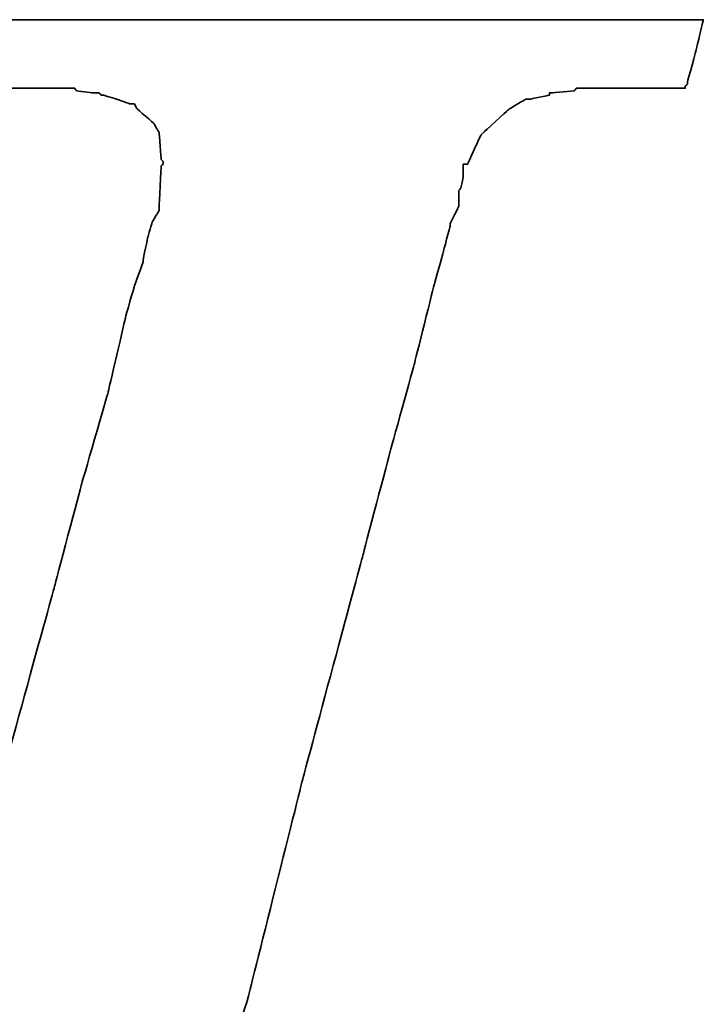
# Model space of a CAD drawing. Header units: millimetres. Extents: x 7 to 901, y 244 to 579.
# Tile 32 of 51: x 705.34 to 707.37, y 349.47 to 352.38. Entities that reach past the tile are written whole.
import ezdxf

# ---------------------------------------------------------------- set-up
doc = ezdxf.new("R2010")
doc.units = ezdxf.units.MM
doc.layers.add('DIM', color=4, linetype='CONTINUOUS')
doc.layers.add('layer 1', color=7, linetype='CONTINUOUS')

# ---------------------------------------------------------------- blocks, each defined once
blk = doc.blocks.new('TBI MOTION logo(完整正式版)')
at = {"layer": 'layer 1', "color": 22, "lineweight": 35}
blk.add_open_spline([(-40.59125, -7.943749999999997), (-40.59125, -7.943749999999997), (-40.97375, -7.943749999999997), (-40.97375, -7.943749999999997), (-40.97375, -7.943749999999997), (-40.97375, -7.943749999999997), (-41.38125, -7.943749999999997), (-41.38125, -7.943749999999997), (-41.38125, -7.943749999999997), (-41.38125, -7.943749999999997), (-41.54874999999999, -7.943749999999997), (-41.54874999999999, -7.943749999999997), (-41.54874999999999, -7.943749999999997), (-41.54874999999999, -7.943749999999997), (-41.59875, -7.943749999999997), (-41.59875, -7.943749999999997), (-41.59875, -7.943749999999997), (-41.59875, -7.943749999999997), (-41.88374999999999, -7.943749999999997), (-41.88374999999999, -7.943749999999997), (-41.88374999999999, -7.943749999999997), (-41.88374999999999, -7.943749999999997), (-41.90875, -7.91875), (-41.90875, -7.91875), (-41.90875, -7.91875), (-41.90875, -7.91875), (-42.19875, -7.871249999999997), (-42.19875, -7.871249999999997), (-42.19875, -7.871249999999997), (-42.19875, -7.871249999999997), (-42.43875, -7.82375), (-42.43875, -7.82375), (-42.43875, -7.82375), (-42.43875, -7.82375), (-42.45875, -7.82375), (-42.45875, -7.82375), (-42.45875, -7.82375), (-42.45875, -7.82375), (-42.48624999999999, -7.82375), (-42.48624999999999, -7.82375), (-42.48624999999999, -7.82375), (-42.48624999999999, -7.82375), (-42.67625, -7.723749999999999), (-42.67625, -7.723749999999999), (-42.67625, -7.723749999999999), (-42.67625, -7.723749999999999), (-42.70125, -7.70375), (-42.70125, -7.70375), (-42.70125, -7.70375), (-42.70125, -7.70375), (-42.72375, -7.678749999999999), (-42.72375, -7.678749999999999), (-42.72375, -7.678749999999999), (-42.72375, -7.678749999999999), (-42.86875, -7.488749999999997), (-42.86875, -7.488749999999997), (-42.86875, -7.488749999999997), (-42.86875, -7.488749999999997), (-42.89374999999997, -7.438749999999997), (-42.89374999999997, -7.438749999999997), (-42.89374999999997, -7.438749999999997), (-42.89374999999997, -7.438749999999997), (-42.91875, -7.388749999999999), (-42.91875, -7.388749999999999), (-42.91875, -7.388749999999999), (-42.91875, -7.388749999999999), (-42.93874999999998, -7.12875), (-42.93874999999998, -7.12875), (-42.93874999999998, -7.12875), (-42.93874999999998, -7.12875), (-42.96375, -7.103749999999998), (-42.96375, -7.103749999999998), (-42.96375, -7.103749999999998), (-42.96375, -7.103749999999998), (-42.96375, -7.053749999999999), (-42.96375, -7.053749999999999), (-42.96375, -7.053749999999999), (-42.96375, -7.053749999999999), (-42.96375, -7.00875), (-42.96375, -7.00875), (-42.96375, -7.00875), (-42.96375, -7.00875), (-42.91875, -6.69625), (-42.91875, -6.69625), (-42.91875, -6.69625), (-42.91875, -6.69625), (-42.91875, -6.62375), (-42.91875, -6.62375), (-42.91875, -6.62375), (-42.91875, -6.62375), (-42.91875, -6.59625), (-42.91875, -6.59625), (-42.91875, -6.59625), (-42.91875, -6.59625), (-42.91875, -6.57375), (-42.91875, -6.57375), (-42.91875, -6.57375), (-42.91875, -6.57375), (-42.91875, -6.528749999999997), (-42.91875, -6.528749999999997), (-42.91875, -6.528749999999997), (-42.91875, -6.528749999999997), (-42.89374999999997, -6.50375), (-42.89374999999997, -6.50375), (-42.89374999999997, -6.50375), (-42.89374999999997, -6.50375), (-42.84374999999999, -6.38375), (-42.84374999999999, -6.38375), (-42.84374999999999, -6.38375), (-42.84374999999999, -6.38375), (-42.84374999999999, -6.358749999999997), (-42.84374999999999, -6.358749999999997), (-42.84374999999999, -6.358749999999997), (-42.84374999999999, -6.358749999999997), (-42.74625, -6.143749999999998), (-42.74625, -6.143749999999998), (-42.74625, -6.143749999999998), (-42.74625, -6.143749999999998), (-42.70125, -5.853749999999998), (-42.70125, -5.853749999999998), (-42.70125, -5.853749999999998), (-42.70125, -5.853749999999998), (-42.60374999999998, -5.47125), (-42.60374999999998, -5.47125), (-42.60374999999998, -5.47125), (-42.60374999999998, -5.47125), (-42.60374999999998, -5.44875), (-42.60374999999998, -5.44875), (-42.60374999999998, -5.44875), (-42.60374999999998, -5.44875), (-42.38875, -4.678749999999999), (-42.38875, -4.678749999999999), (-42.38875, -4.678749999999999), (-42.38875, -4.678749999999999), (-42.36375, -4.653749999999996), (-42.36375, -4.653749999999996), (-42.36375, -4.653749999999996), (-42.36375, -4.653749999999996), (-42.12375, -3.69625), (-42.12375, -3.69625), (-42.12375, -3.69625), (-42.12375, -3.69625), (-42.12375, -3.67374), (-42.12375, -3.67374), (-42.12375, -3.67374), (-42.12375, -3.67374), (-41.78875, -2.593739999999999), (-41.78875, -2.593739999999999), (-41.78875, -2.593739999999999), (-41.78875, -2.593739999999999), (-41.18875, -0.19375), (-41.18875, -0.19375), (-41.18875, -0.19375), (-41.18875, -0.19375), (-40.54375, 2.20624), (-40.54375, 2.20624), (-40.54375, 2.20624), (-40.54375, 2.20624), (-40.25374999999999, 3.308749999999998), (-40.25374999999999, 3.308749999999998), (-40.25374999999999, 3.308749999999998), (-40.25374999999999, 3.308749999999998), (-39.98875, 4.27125), (-39.98875, 4.27125), (-39.98875, 4.27125), (-39.98875, 4.27125), (-39.77375, 5.131249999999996), (-39.77375, 5.131249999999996), (-39.77375, 5.131249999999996), (-39.77375, 5.131249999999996), (-39.67875, 5.47125), (-39.67875, 5.47125), (-39.67875, 5.47125), (-39.67875, 5.47125), (-39.60375, 5.756249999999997), (-39.60375, 5.756249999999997), (-39.60375, 5.756249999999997), (-39.60375, 5.756249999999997), (-39.60375, 5.78125), (-39.60375, 5.78125), (-39.60375, 5.78125), (-39.60375, 5.78125), (-39.50875, 5.97125), (-39.50875, 5.97125), (-39.50875, 5.97125), (-39.50875, 5.97125), (-39.50875, 6.138749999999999), (-39.50875, 6.138749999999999), (-39.50875, 6.138749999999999), (-39.50875, 6.138749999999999), (-39.48625, 6.166249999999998), (-39.48625, 6.166249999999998), (-39.48625, 6.166249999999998), (-39.48625, 6.166249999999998), (-39.46125, 6.286249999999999), (-39.46125, 6.286249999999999), (-39.46125, 6.286249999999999), (-39.46125, 6.286249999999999), (-39.46125, 6.426249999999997), (-39.46125, 6.426249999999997), (-39.46125, 6.426249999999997), (-39.46125, 6.426249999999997), (-39.41375, 6.426249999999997), (-39.41375, 6.426249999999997), (-39.41375, 6.426249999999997), (-39.41375, 6.426249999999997), (-39.29375, 6.69125), (-39.29375, 6.69125), (-39.29375, 6.69125), (-39.29375, 6.69125), (-39.26875, 6.741249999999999), (-39.26875, 6.741249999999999), (-39.26875, 6.741249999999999), (-39.26875, 6.741249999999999), (-39.24375, 6.76625), (-39.24375, 6.76625), (-39.24375, 6.76625), (-39.24375, 6.76625), (-38.98375, 7.006239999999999), (-38.98375, 7.006239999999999), (-38.98375, 7.006239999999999), (-38.98375, 7.006239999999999), (-38.95625, 7.026239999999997), (-38.95625, 7.026239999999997), (-38.95625, 7.026239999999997), (-38.95625, 7.026239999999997), (-38.78875, 7.126239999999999), (-38.78875, 7.126239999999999), (-38.78875, 7.126239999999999), (-38.78875, 7.126239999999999), (-38.76375, 7.126239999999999), (-38.76375, 7.126239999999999), (-38.76375, 7.126239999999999), (-38.76375, 7.126239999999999), (-38.74375, 7.126239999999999), (-38.74375, 7.126239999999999), (-38.74375, 7.126239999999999), (-38.74375, 7.126239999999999), (-38.52875, 7.171249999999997), (-38.52875, 7.171249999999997), (-38.52875, 7.171249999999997), (-38.52875, 7.171249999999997), (-38.52875, 7.196239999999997), (-38.52875, 7.196239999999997), (-38.52875, 7.196239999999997), (-38.52875, 7.196239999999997), (-38.50375, 7.196239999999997), (-38.50375, 7.196239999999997), (-38.50375, 7.196239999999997), (-38.50375, 7.196239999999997), (-38.26125, 7.21875), (-38.26125, 7.21875), (-38.26125, 7.21875), (-38.26125, 7.21875), (-38.23875000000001, 7.246239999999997), (-38.23875000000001, 7.246239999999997), (-38.23875000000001, 7.246239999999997), (-38.23875000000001, 7.246239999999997), (-38.21625, 7.246239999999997), (-38.21625, 7.246239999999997), (-38.21625, 7.246239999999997), (-38.21625, 7.246239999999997), (-38.18875, 7.246239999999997), (-38.18875, 7.246239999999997), (-38.18875, 7.246239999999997), (-38.18875, 7.246239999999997), (-37.90375, 7.246239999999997), (-37.90375, 7.246239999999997), (-37.90375, 7.246239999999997), (-37.90375, 7.246239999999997), (-37.85375, 7.246239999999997), (-37.85375, 7.246239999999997), (-37.85375, 7.246239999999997), (-37.85375, 7.246239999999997), (-37.75875, 7.246239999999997), (-37.75875, 7.246239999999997), (-37.75875, 7.246239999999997), (-37.75875, 7.246239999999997), (-37.42375, 7.246239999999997), (-37.42375, 7.246239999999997), (-37.42375, 7.246239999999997), (-37.42375, 7.246239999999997), (-37.08875, 7.246239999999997), (-37.08875, 7.246239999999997), (-37.08875, 7.246239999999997), (-37.08875, 7.246239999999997), (-37.06375, 7.246239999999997), (-37.06375, 7.246239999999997), (-37.06375, 7.246239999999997), (-37.06375, 7.246239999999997), (-37.06375, 7.266239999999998), (-37.06375, 7.266239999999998), (-37.06375, 7.266239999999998), (-37.06375, 7.266239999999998), (-37.03875, 7.291249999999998), (-37.03875, 7.291249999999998), (-37.03875, 7.291249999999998), (-37.03875, 7.291249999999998), (-37.03875, 7.31625), (-37.03875, 7.31625), (-37.03875, 7.31625), (-37.03875, 7.31625), (-36.94125, 7.676249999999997), (-36.94125, 7.676249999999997), (-36.94125, 7.676249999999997), (-36.94125, 7.676249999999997), (-36.86875, 7.98625), (-36.86875, 7.98625), (-36.86875, 7.98625), (-36.86875, 7.98625), (-36.98875000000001, 7.98625), (-36.98875000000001, 7.98625), (-36.98875000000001, 7.98625), (-36.98875000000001, 7.98625), (-37.42375, 7.98625), (-37.42375, 7.98625), (-37.42375, 7.98625), (-37.42375, 7.98625), (-37.94875, 7.98625), (-37.94875, 7.98625), (-37.94875, 7.98625), (-37.94875, 7.98625), (-38.57375, 7.98625), (-38.57375, 7.98625), (-38.57375, 7.98625), (-38.57375, 7.98625), (-39.29375, 7.98625), (-39.29375, 7.98625), (-39.29375, 7.98625), (-39.29375, 7.98625), (-40.82875, 7.98625), (-40.82875, 7.98625), (-40.82875, 7.98625), (-40.82875, 7.98625), (-42.36375, 7.98625), (-42.36375, 7.98625), (-42.36375, 7.98625), (-42.36375, 7.98625), (-43.08375, 7.98625), (-43.08375, 7.98625), (-43.08375, 7.98625), (-43.08375, 7.98625), (-43.70875, 7.98625), (-43.70875, 7.98625), (-43.70875, 7.98625), (-43.70875, 7.98625), (-44.23375, 7.98625), (-44.23375, 7.98625), (-44.23375, 7.98625), (-44.23375, 7.98625), (-44.66875, 7.98625), (-44.66875, 7.98625), (-44.66875, 7.98625), (-44.66875, 7.98625), (-44.88375, 7.98625), (-44.88375, 7.98625), (-44.88375, 7.98625), (-44.88375, 7.98625), (-44.90874999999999, 7.94125), (-44.90874999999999, 7.94125), (-44.90874999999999, 7.94125), (-44.90874999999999, 7.94125), (-44.90874999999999, 7.916249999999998), (-44.90874999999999, 7.916249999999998), (-44.90874999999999, 7.916249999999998), (-44.90874999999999, 7.916249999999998), (-45.00375, 7.55625), (-45.00375, 7.55625), (-45.00375, 7.55625), (-45.00375, 7.55625), (-45.05374999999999, 7.246239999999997), (-45.05374999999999, 7.246239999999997), (-45.05374999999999, 7.246239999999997), (-45.05374999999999, 7.246239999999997), (-44.61875, 7.246239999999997), (-44.61875, 7.246239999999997), (-44.61875, 7.246239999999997), (-44.61875, 7.246239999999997), (-44.11375, 7.246239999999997), (-44.11375, 7.246239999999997), (-44.11375, 7.246239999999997), (-44.11375, 7.246239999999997), (-43.99375, 7.246239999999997), (-43.99375, 7.246239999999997), (-43.99375, 7.246239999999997), (-43.99375, 7.246239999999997), (-43.94625, 7.246239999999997), (-43.94625, 7.246239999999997), (-43.94625, 7.246239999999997), (-43.94625, 7.246239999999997), (-43.92374, 7.246239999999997), (-43.92374, 7.246239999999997), (-43.92374, 7.246239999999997), (-43.92374, 7.246239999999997), (-43.65874999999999, 7.246239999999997), (-43.65874999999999, 7.246239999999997), (-43.65874999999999, 7.246239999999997), (-43.65874999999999, 7.246239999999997), (-43.63875, 7.21875), (-43.63875, 7.21875), (-43.63875, 7.21875), (-43.63875, 7.21875), (-43.46874999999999, 7.196239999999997), (-43.46874999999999, 7.196239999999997), (-43.46874999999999, 7.196239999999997), (-43.46874999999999, 7.196239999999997), (-43.39875, 7.196239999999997), (-43.39875, 7.196239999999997), (-43.39875, 7.196239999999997), (-43.39875, 7.196239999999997), (-43.37125, 7.171249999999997), (-43.37125, 7.171249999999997), (-43.37125, 7.171249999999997), (-43.37125, 7.171249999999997), (-43.34875, 7.171249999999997), (-43.34875, 7.171249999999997), (-43.34875, 7.171249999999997), (-43.34875, 7.171249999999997), (-43.20375, 7.126239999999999), (-43.20375, 7.126239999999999), (-43.20375, 7.126239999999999), (-43.20375, 7.126239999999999), (-43.05875, 7.076239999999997), (-43.05875, 7.076239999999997), (-43.05875, 7.076239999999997), (-43.05875, 7.076239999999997), (-43.01375, 7.076239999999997), (-43.01375, 7.076239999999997), (-43.01375, 7.076239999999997), (-43.01375, 7.076239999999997), (-42.98875, 7.026239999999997), (-42.98875, 7.026239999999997), (-42.98875, 7.026239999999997), (-42.98875, 7.026239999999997), (-42.79874999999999, 6.86125), (-42.79874999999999, 6.86125), (-42.79874999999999, 6.86125), (-42.79874999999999, 6.86125), (-42.77375, 6.81125), (-42.77375, 6.81125), (-42.77375, 6.81125), (-42.77375, 6.81125), (-42.74625, 6.76625), (-42.74625, 6.76625), (-42.74625, 6.76625), (-42.74625, 6.76625), (-42.72375, 6.47625), (-42.72375, 6.47625), (-42.72375, 6.47625), (-42.72375, 6.47625), (-42.70125, 6.45124), (-42.70125, 6.45124), (-42.70125, 6.45124), (-42.70125, 6.45124), (-42.70125, 6.426249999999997), (-42.70125, 6.426249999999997), (-42.70125, 6.426249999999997), (-42.70125, 6.426249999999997), (-42.72375, 6.40625), (-42.72375, 6.40625), (-42.72375, 6.40625), (-42.72375, 6.40625), (-42.74625, 5.97125), (-42.74625, 5.97125), (-42.74625, 5.97125), (-42.74625, 5.97125), (-42.74625, 5.94625), (-42.74625, 5.94625), (-42.74625, 5.94625), (-42.74625, 5.94625), (-42.74625, 5.926249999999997), (-42.74625, 5.926249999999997), (-42.74625, 5.926249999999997), (-42.74625, 5.926249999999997), (-42.77375, 5.876249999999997), (-42.77375, 5.876249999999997), (-42.77375, 5.876249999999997), (-42.77375, 5.876249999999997), (-42.81875, 5.80625), (-42.81875, 5.80625), (-42.81875, 5.80625), (-42.81875, 5.80625), (-42.86875, 5.63625), (-42.86875, 5.63625), (-42.86875, 5.63625), (-42.86875, 5.63625), (-42.91875, 5.39625), (-42.91875, 5.39625), (-42.91875, 5.39625), (-42.91875, 5.39625), (-42.91875, 5.37124), (-42.91875, 5.37124), (-42.91875, 5.37124), (-42.91875, 5.37124), (-43.01375, 5.10874), (-43.01375, 5.10874), (-43.01375, 5.10874), (-43.01375, 5.10874), (-43.10875, 4.771239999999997), (-43.10875, 4.771239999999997), (-43.10875, 4.771239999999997), (-43.10875, 4.771239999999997), (-43.29875, 3.956249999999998), (-43.29875, 3.956249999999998), (-43.29875, 3.956249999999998), (-43.29875, 3.956249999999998), (-43.58875, 2.951249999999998), (-43.58875, 2.951249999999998), (-43.58875, 2.951249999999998), (-43.58875, 2.951249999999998), (-43.87375, 1.87125), (-43.87375, 1.87125), (-43.87375, 1.87125), (-43.87375, 1.87125), (-44.52625, -0.50374), (-44.52625, -0.50374), (-44.52625, -0.50374), (-44.52625, -0.50374), (-45.14874999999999, -2.853749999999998), (-45.14874999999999, -2.853749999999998), (-45.14874999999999, -2.853749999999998), (-45.14874999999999, -2.853749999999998), (-45.43375, -3.95875), (-45.43375, -3.95875), (-45.43375, -3.95875), (-45.43375, -3.95875), (-45.69874999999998, -4.96875), (-45.69874999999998, -4.96875), (-45.69874999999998, -4.96875), (-45.69874999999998, -4.96875), (-45.91375, -5.78375), (-45.91375, -5.78375), (-45.91375, -5.78375), (-45.91375, -5.78375), (-46.01374999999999, -6.11875), (-46.01374999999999, -6.11875), (-46.01374999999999, -6.11875), (-46.01374999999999, -6.11875), (-46.01374999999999, -6.143749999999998), (-46.01374999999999, -6.143749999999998), (-46.01374999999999, -6.143749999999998), (-46.01374999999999, -6.143749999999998), (-46.10875, -6.40875), (-46.10875, -6.40875), (-46.10875, -6.40875), (-46.10875, -6.40875), (-46.15375, -6.648749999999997), (-46.15375, -6.648749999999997), (-46.15375, -6.648749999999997), (-46.15375, -6.648749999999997), (-46.20375, -6.83875), (-46.20375, -6.83875), (-46.20375, -6.83875), (-46.20375, -6.83875), (-46.22874999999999, -6.933749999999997), (-46.22874999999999, -6.933749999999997), (-46.22874999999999, -6.933749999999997), (-46.22874999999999, -6.933749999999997), (-46.22874999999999, -7.07875), (-46.22874999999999, -7.07875), (-46.22874999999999, -7.07875), (-46.22874999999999, -7.07875), (-46.27374999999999, -7.07875), (-46.27374999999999, -7.07875), (-46.27374999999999, -7.07875), (-46.27374999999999, -7.07875), (-46.39375, -7.34375), (-46.39375, -7.34375), (-46.39375, -7.34375), (-46.39375, -7.34375), (-46.39375, -7.36875), (-46.39375, -7.36875), (-46.39375, -7.36875), (-46.39375, -7.36875), (-46.42125, -7.388749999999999), (-46.42125, -7.388749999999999), (-46.42125, -7.388749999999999), (-46.42125, -7.388749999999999), (-46.68375, -7.678749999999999), (-46.68375, -7.678749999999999), (-46.68375, -7.678749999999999), (-46.68375, -7.678749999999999), (-46.70875, -7.70375), (-46.70875, -7.70375), (-46.70875, -7.70375), (-46.70875, -7.70375), (-46.75374999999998, -7.723749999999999), (-46.75374999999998, -7.723749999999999), (-46.75374999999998, -7.723749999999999), (-46.75374999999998, -7.723749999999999), (-47.08874999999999, -7.871249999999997), (-47.08874999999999, -7.871249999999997), (-47.08874999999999, -7.871249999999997), (-47.08874999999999, -7.871249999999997), (-47.11625, -7.871249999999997), (-47.11625, -7.871249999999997), (-47.11625, -7.871249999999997), (-47.11625, -7.871249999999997), (-47.13875, -7.893749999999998), (-47.13875, -7.893749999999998), (-47.13875, -7.893749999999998), (-47.13875, -7.893749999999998), (-47.56874999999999, -7.91875), (-47.56874999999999, -7.91875), (-47.56874999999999, -7.91875), (-47.56874999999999, -7.91875), (-47.59624999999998, -7.943749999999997), (-47.59624999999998, -7.943749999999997), (-47.59624999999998, -7.943749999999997), (-47.59624999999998, -7.943749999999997), (-47.64375, -7.943749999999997), (-47.64375, -7.943749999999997), (-47.64375, -7.943749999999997), (-47.64375, -7.943749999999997), (-47.73625, -7.943749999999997), (-47.73625, -7.943749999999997), (-47.73625, -7.943749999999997), (-47.73625, -7.943749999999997), (-48.07375, -7.943749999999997), (-48.07375, -7.943749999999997), (-48.07375, -7.943749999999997), (-48.07375, -7.943749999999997), (-48.36125, -7.943749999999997), (-48.36125, -7.943749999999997), (-48.36125, -7.943749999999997), (-48.36125, -7.943749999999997), (-48.36125, -7.966249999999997), (-48.36125, -7.966249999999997), (-48.36125, -7.966249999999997), (-48.36125, -7.966249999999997), (-48.36125, -7.991249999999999), (-48.36125, -7.991249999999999), (-48.36125, -7.991249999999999), (-48.36125, -7.991249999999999), (-48.38875, -8.013749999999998), (-48.38875, -8.013749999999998), (-48.38875, -8.013749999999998), (-48.38875, -8.013749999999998), (-48.50875, -8.34875), (-48.50875, -8.34875), (-48.50875, -8.34875), (-48.50875, -8.34875), (-48.55375, -8.68625), (-48.55375, -8.68625), (-48.55375, -8.68625), (-48.55375, -8.68625), (-48.45875, -8.68625), (-48.45875, -8.68625), (-48.45875, -8.68625), (-48.45875, -8.68625), (-48.07375, -8.68625), (-48.07375, -8.68625), (-48.07375, -8.68625), (-48.07375, -8.68625), (-47.52374999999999, -8.68625), (-47.52374999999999, -8.68625), (-47.52374999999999, -8.68625), (-47.52374999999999, -8.68625), (-46.92375, -8.68625), (-46.92375, -8.68625), (-46.92375, -8.68625), (-46.92375, -8.68625), (-46.25375, -8.68625), (-46.25375, -8.68625), (-46.25375, -8.68625), (-46.25375, -8.68625), (-46.20375, -8.68625), (-46.20375, -8.68625), (-46.20375, -8.68625), (-46.20375, -8.68625), (-44.71375, -8.68625), (-44.71375, -8.68625), (-44.71375, -8.68625), (-44.71375, -8.68625), (-43.22874999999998, -8.68625), (-43.22874999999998, -8.68625), (-43.22874999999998, -8.68625), (-43.22874999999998, -8.68625), (-42.55875, -8.68625), (-42.55875, -8.68625), (-42.55875, -8.68625), (-42.55875, -8.68625), (-42.50874999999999, -8.68625), (-42.50874999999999, -8.68625), (-42.50874999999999, -8.68625), (-42.50874999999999, -8.68625), (-41.93375, -8.68625), (-41.93375, -8.68625), (-41.93375, -8.68625), (-41.93375, -8.68625), (-41.38125, -8.68625), (-41.38125, -8.68625), (-41.38125, -8.68625), (-41.38125, -8.68625), (-40.97375, -8.68625), (-40.97375, -8.68625), (-40.97375, -8.68625), (-40.97375, -8.68625), (-40.78125, -8.68625), (-40.78125, -8.68625), (-40.78125, -8.68625), (-40.78125, -8.68625), (-40.78125, -8.638749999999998), (-40.78125, -8.638749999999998), (-40.78125, -8.638749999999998), (-40.78125, -8.638749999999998), (-40.75874999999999, -8.638749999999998), (-40.75874999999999, -8.638749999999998), (-40.75874999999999, -8.638749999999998), (-40.75874999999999, -8.638749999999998), (-40.66374999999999, -8.27875), (-40.66374999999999, -8.27875), (-40.66374999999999, -8.27875), (-40.66374999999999, -8.27875), (-40.59125, -7.943749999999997), (-40.59125, -7.943749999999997)], degree=3, knots=[0, 0, 0, 0, 0.0055865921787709, 0.0055865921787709, 0.0055865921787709, 0.0055866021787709, 0.0111731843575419, 0.0111731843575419, 0.0111731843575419, 0.0111731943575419, 0.0167597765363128, 0.0167597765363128, 0.0167597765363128, 0.0167597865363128, 0.0223463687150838, 0.0223463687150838, 0.0223463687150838, 0.0223463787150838, 0.0279329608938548, 0.0279329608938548, 0.0279329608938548, 0.0279329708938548, 0.0335195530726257, 0.0335195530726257, 0.0335195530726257, 0.0335195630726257, 0.0391061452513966, 0.0391061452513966, 0.0391061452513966, 0.0391061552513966, 0.0446927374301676, 0.0446927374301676, 0.0446927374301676, 0.0446927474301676, 0.0502793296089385, 0.0502793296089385, 0.0502793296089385, 0.0502793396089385, 0.0558659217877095, 0.0558659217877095, 0.0558659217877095, 0.0558659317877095, 0.0614525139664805, 0.0614525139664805, 0.0614525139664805, 0.0614525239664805, 0.0670391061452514, 0.0670391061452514, 0.0670391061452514, 0.0670391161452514, 0.0726256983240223, 0.0726256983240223, 0.0726256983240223, 0.0726257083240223, 0.0782122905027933, 0.0782122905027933, 0.0782122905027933, 0.0782123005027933, 0.0837988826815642, 0.0837988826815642, 0.0837988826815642, 0.0837988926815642, 0.0893854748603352, 0.0893854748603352, 0.0893854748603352, 0.0893854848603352, 0.0949720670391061, 0.0949720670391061, 0.0949720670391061, 0.0949720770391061, 0.1005586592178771, 0.1005586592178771, 0.1005586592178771, 0.1005586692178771, 0.106145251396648, 0.106145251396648, 0.106145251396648, 0.106145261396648, 0.1117318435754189, 0.1117318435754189, 0.1117318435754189, 0.1117318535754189, 0.1173184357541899, 0.1173184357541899, 0.1173184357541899, 0.1173184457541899, 0.1229050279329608, 0.1229050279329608, 0.1229050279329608, 0.1229050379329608, 0.1284916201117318, 0.1284916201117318, 0.1284916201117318, 0.1284916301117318, 0.1340782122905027, 0.1340782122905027, 0.1340782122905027, 0.1340782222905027, 0.1396648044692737, 0.1396648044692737, 0.1396648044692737, 0.1396648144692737, 0.1452513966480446, 0.1452513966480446, 0.1452513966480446, 0.1452514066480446, 0.1508379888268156, 0.1508379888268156, 0.1508379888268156, 0.1508379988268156, 0.1564245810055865, 0.1564245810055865, 0.1564245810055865, 0.1564245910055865, 0.1620111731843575, 0.1620111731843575, 0.1620111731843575, 0.1620111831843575, 0.1675977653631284, 0.1675977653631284, 0.1675977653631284, 0.1675977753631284, 0.1731843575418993, 0.1731843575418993, 0.1731843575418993, 0.1731843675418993, 0.1787709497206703, 0.1787709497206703, 0.1787709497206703, 0.1787709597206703, 0.1843575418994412, 0.1843575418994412, 0.1843575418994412, 0.1843575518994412, 0.1899441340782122, 0.1899441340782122, 0.1899441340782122, 0.1899441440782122, 0.1955307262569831, 0.1955307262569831, 0.1955307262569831, 0.1955307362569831, 0.2011173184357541, 0.2011173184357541, 0.2011173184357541, 0.2011173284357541, 0.206703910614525, 0.206703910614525, 0.206703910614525, 0.206703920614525, 0.2122905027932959, 0.2122905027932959, 0.2122905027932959, 0.2122905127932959, 0.2178770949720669, 0.2178770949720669, 0.2178770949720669, 0.2178771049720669, 0.2234636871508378, 0.2234636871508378, 0.2234636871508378, 0.2234636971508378, 0.2290502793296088, 0.2290502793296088, 0.2290502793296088, 0.2290502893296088, 0.2346368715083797, 0.2346368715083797, 0.2346368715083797, 0.2346368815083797, 0.2402234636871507, 0.2402234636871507, 0.2402234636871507, 0.2402234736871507, 0.2458100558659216, 0.2458100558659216, 0.2458100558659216, 0.2458100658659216, 0.2513966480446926, 0.2513966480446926, 0.2513966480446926, 0.2513966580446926, 0.2569832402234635, 0.2569832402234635, 0.2569832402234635, 0.2569832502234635, 0.2625698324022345, 0.2625698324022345, 0.2625698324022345, 0.2625698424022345, 0.2681564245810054, 0.2681564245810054, 0.2681564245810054, 0.2681564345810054, 0.2737430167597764, 0.2737430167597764, 0.2737430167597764, 0.2737430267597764, 0.2793296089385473, 0.2793296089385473, 0.2793296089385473, 0.2793296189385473, 0.2849162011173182, 0.2849162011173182, 0.2849162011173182, 0.2849162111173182, 0.2905027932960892, 0.2905027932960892, 0.2905027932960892, 0.2905028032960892, 0.2960893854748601, 0.2960893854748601, 0.2960893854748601, 0.29608939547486, 0.3016759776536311, 0.3016759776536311, 0.3016759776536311, 0.3016759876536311, 0.3072625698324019, 0.3072625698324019, 0.3072625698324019, 0.3072625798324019, 0.312849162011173, 0.312849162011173, 0.312849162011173, 0.312849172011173, 0.3184357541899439, 0.3184357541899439, 0.3184357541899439, 0.3184357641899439, 0.3240223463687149, 0.3240223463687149, 0.3240223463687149, 0.3240223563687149, 0.3296089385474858, 0.3296089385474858, 0.3296089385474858, 0.3296089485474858, 0.3351955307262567, 0.3351955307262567, 0.3351955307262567, 0.3351955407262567, 0.3407821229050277, 0.3407821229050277, 0.3407821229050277, 0.3407821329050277, 0.3463687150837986, 0.3463687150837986, 0.3463687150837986, 0.3463687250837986, 0.3519553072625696, 0.3519553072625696, 0.3519553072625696, 0.3519553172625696, 0.3575418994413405, 0.3575418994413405, 0.3575418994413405, 0.3575419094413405, 0.3631284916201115, 0.3631284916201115, 0.3631284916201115, 0.3631285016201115, 0.3687150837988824, 0.3687150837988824, 0.3687150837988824, 0.3687150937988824, 0.3743016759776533, 0.3743016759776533, 0.3743016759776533, 0.3743016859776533, 0.3798882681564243, 0.3798882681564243, 0.3798882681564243, 0.3798882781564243, 0.3854748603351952, 0.3854748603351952, 0.3854748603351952, 0.3854748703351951, 0.3910614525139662, 0.3910614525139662, 0.3910614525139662, 0.3910614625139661, 0.3966480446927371, 0.3966480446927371, 0.3966480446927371, 0.3966480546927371, 0.4022346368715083, 0.4022346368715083, 0.4022346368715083, 0.4022346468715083, 0.407821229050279, 0.407821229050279, 0.407821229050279, 0.407821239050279, 0.4134078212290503, 0.4134078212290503, 0.4134078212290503, 0.4134078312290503, 0.4189944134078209, 0.4189944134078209, 0.4189944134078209, 0.4189944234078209, 0.4245810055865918, 0.4245810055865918, 0.4245810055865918, 0.4245810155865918, 0.4301675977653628, 0.4301675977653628, 0.4301675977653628, 0.4301676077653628, 0.4357541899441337, 0.4357541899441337, 0.4357541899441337, 0.4357541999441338, 0.4413407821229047, 0.4413407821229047, 0.4413407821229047, 0.4413407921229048, 0.4469273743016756, 0.4469273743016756, 0.4469273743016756, 0.4469273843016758, 0.4525139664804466, 0.4525139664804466, 0.4525139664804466, 0.4525139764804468, 0.4581005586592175, 0.4581005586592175, 0.4581005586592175, 0.4581005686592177, 0.4636871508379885, 0.4636871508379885, 0.4636871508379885, 0.4636871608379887, 0.4692737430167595, 0.4692737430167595, 0.4692737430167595, 0.4692737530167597, 0.4748603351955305, 0.4748603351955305, 0.4748603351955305, 0.4748603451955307, 0.4804469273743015, 0.4804469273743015, 0.4804469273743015, 0.4804469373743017, 0.4860335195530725, 0.4860335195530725, 0.4860335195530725, 0.4860335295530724, 0.4916201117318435, 0.4916201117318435, 0.4916201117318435, 0.4916201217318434, 0.4972067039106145, 0.4972067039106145, 0.4972067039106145, 0.4972067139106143, 0.5027932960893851, 0.5027932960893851, 0.5027932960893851, 0.5027933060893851, 0.508379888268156, 0.508379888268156, 0.508379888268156, 0.508379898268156, 0.513966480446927, 0.513966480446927, 0.513966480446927, 0.5139664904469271, 0.519553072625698, 0.519553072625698, 0.519553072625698, 0.5195530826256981, 0.525139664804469, 0.525139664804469, 0.525139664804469, 0.525139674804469, 0.53072625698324, 0.53072625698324, 0.53072625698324, 0.5307262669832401, 0.536312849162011, 0.536312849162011, 0.536312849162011, 0.5363128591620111, 0.541899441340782, 0.541899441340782, 0.541899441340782, 0.5418994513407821, 0.547486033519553, 0.547486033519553, 0.547486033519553, 0.547486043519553, 0.553072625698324, 0.553072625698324, 0.553072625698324, 0.5530726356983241, 0.558659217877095, 0.558659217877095, 0.558659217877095, 0.558659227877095, 0.564245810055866, 0.564245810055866, 0.564245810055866, 0.564245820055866, 0.569832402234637, 0.569832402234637, 0.569832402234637, 0.5698324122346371, 0.575418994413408, 0.575418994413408, 0.575418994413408, 0.575419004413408, 0.581005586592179, 0.581005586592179, 0.581005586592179, 0.581005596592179, 0.58659217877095, 0.58659217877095, 0.58659217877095, 0.5865921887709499, 0.592178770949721, 0.592178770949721, 0.592178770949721, 0.5921787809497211, 0.5977653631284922, 0.5977653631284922, 0.5977653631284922, 0.5977653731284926, 0.603351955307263, 0.603351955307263, 0.603351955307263, 0.6033519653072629, 0.608938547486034, 0.608938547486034, 0.608938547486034, 0.608938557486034, 0.6145251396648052, 0.6145251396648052, 0.6145251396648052, 0.6145251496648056, 0.6201117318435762, 0.6201117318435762, 0.6201117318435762, 0.6201117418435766, 0.6256983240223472, 0.6256983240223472, 0.6256983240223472, 0.6256983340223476, 0.631284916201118, 0.631284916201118, 0.631284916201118, 0.631284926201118, 0.6368715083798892, 0.6368715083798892, 0.6368715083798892, 0.6368715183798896, 0.6424581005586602, 0.6424581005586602, 0.6424581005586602, 0.6424581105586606, 0.6480446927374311, 0.6480446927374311, 0.6480446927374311, 0.6480447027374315, 0.6536312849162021, 0.6536312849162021, 0.6536312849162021, 0.6536312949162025, 0.6592178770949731, 0.6592178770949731, 0.6592178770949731, 0.6592178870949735, 0.6648044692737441, 0.6648044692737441, 0.6648044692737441, 0.6648044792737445, 0.6703910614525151, 0.6703910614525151, 0.6703910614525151, 0.6703910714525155, 0.6759776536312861, 0.6759776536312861, 0.6759776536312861, 0.6759776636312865, 0.6815642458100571, 0.6815642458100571, 0.6815642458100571, 0.6815642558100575, 0.687150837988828, 0.687150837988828, 0.687150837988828, 0.687150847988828, 0.6927374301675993, 0.6927374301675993, 0.6927374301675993, 0.6927374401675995, 0.69832402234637, 0.69832402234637, 0.69832402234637, 0.69832403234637, 0.703910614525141, 0.703910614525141, 0.703910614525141, 0.703910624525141, 0.7094972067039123, 0.7094972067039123, 0.7094972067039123, 0.7094972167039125, 0.715083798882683, 0.715083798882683, 0.715083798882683, 0.715083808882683, 0.7206703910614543, 0.7206703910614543, 0.7206703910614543, 0.7206704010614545, 0.7262569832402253, 0.7262569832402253, 0.7262569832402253, 0.7262569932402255, 0.731843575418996, 0.731843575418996, 0.731843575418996, 0.731843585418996, 0.7374301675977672, 0.7374301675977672, 0.7374301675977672, 0.7374301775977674, 0.7430167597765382, 0.7430167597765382, 0.7430167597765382, 0.7430167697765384, 0.7486033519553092, 0.7486033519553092, 0.7486033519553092, 0.7486033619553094, 0.75418994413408, 0.75418994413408, 0.75418994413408, 0.75418995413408, 0.7597765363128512, 0.7597765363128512, 0.7597765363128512, 0.7597765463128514, 0.7653631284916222, 0.7653631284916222, 0.7653631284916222, 0.7653631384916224, 0.770949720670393, 0.770949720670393, 0.770949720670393, 0.770949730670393, 0.7765363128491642, 0.7765363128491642, 0.7765363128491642, 0.7765363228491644, 0.7821229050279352, 0.7821229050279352, 0.7821229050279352, 0.7821229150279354, 0.787709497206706, 0.787709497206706, 0.787709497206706, 0.787709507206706, 0.7932960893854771, 0.7932960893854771, 0.7932960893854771, 0.7932960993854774, 0.798882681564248, 0.798882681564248, 0.798882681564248, 0.798882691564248, 0.8044692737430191, 0.8044692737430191, 0.8044692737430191, 0.8044692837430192, 0.8100558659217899, 0.8100558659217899, 0.8100558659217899, 0.81005587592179, 0.8156424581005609, 0.8156424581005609, 0.8156424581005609, 0.815642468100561, 0.8212290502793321, 0.8212290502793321, 0.8212290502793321, 0.8212290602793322, 0.8268156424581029, 0.8268156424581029, 0.8268156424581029, 0.826815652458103, 0.8324022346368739, 0.8324022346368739, 0.8324022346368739, 0.832402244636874, 0.8379888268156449, 0.8379888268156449, 0.8379888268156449, 0.837988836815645, 0.8435754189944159, 0.8435754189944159, 0.8435754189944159, 0.8435754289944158, 0.8491620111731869, 0.8491620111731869, 0.8491620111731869, 0.849162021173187, 0.8547486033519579, 0.8547486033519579, 0.8547486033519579, 0.854748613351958, 0.8603351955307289, 0.8603351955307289, 0.8603351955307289, 0.860335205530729, 0.8659217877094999, 0.8659217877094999, 0.8659217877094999, 0.8659217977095, 0.8715083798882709, 0.8715083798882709, 0.8715083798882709, 0.871508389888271, 0.8770949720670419, 0.8770949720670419, 0.8770949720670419, 0.877094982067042, 0.8826815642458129, 0.8826815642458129, 0.8826815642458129, 0.882681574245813, 0.888268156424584, 0.888268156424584, 0.888268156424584, 0.8882681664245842, 0.8938547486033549, 0.8938547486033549, 0.8938547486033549, 0.893854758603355, 0.8994413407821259, 0.8994413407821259, 0.8994413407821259, 0.899441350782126, 0.9050279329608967, 0.9050279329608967, 0.9050279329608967, 0.9050279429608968, 0.9106145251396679, 0.9106145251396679, 0.9106145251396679, 0.910614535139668, 0.9162011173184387, 0.9162011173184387, 0.9162011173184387, 0.9162011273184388, 0.9217877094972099, 0.9217877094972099, 0.9217877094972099, 0.92178771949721, 0.9273743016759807, 0.9273743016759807, 0.9273743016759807, 0.9273743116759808, 0.9329608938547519, 0.9329608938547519, 0.9329608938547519, 0.932960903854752, 0.9385474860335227, 0.9385474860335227, 0.9385474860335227, 0.9385474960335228, 0.944134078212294, 0.944134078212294, 0.944134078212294, 0.9441340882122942, 0.9497206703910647, 0.9497206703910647, 0.9497206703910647, 0.9497206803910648, 0.9553072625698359, 0.9553072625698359, 0.9553072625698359, 0.955307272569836, 0.960893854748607, 0.960893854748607, 0.960893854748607, 0.9608938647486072, 0.9664804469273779, 0.9664804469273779, 0.9664804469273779, 0.9664804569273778, 0.972067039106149, 0.972067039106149, 0.972067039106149, 0.9720670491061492, 0.9776536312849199, 0.9776536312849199, 0.9776536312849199, 0.97765364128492, 0.9832402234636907, 0.9832402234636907, 0.9832402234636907, 0.9832402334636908, 0.988826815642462, 0.988826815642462, 0.988826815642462, 0.9888268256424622, 0.9944134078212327, 0.9944134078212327, 0.9944134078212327, 0.9944134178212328, 1, 1, 1, 1], dxfattribs=at)

msp = doc.modelspace()

# ---------------------------------------------------------------- block references
at = {"layer": 'DIM', "color": 7, "xscale": 0.2736514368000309, "yscale": 0.2736514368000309, "zscale": 0.2736514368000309}
msp.add_blockref('TBI MOTION logo(完整正式版)', (717.4542818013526, 350.1926163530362), dxfattribs=at)

doc.saveas('drawing.dxf')
